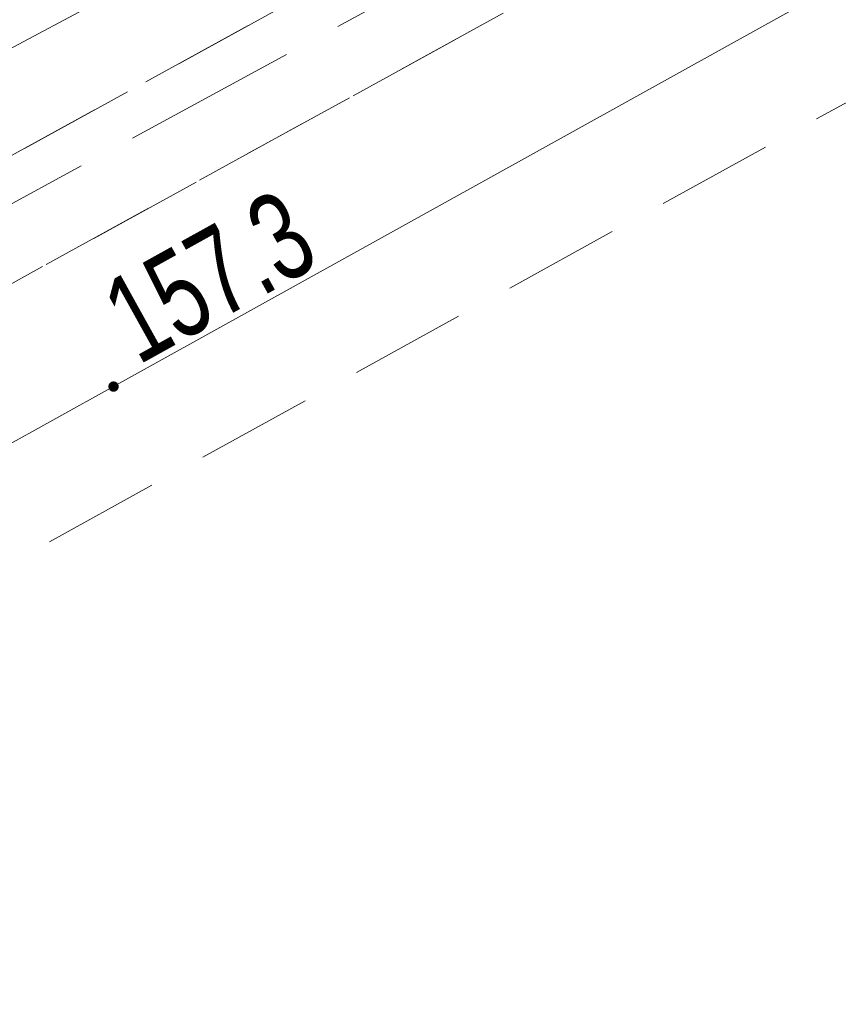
# Model space of a CAD drawing. Header units: metres. Extents: x 8440716 to 8446743, y 5883760 to 5887966.
# Tile 200 of 256: x 8442434 to 8442441, y 5885776 to 5885785. Entities that reach past the tile are written whole.
import ezdxf

# ---------------------------------------------------------------- set-up
doc = ezdxf.new("R2010")
doc.units = ezdxf.units.M
doc.header["$MEASUREMENT"] = 0
doc.linetypes.add('1.0_0.5', pattern=[1.5, 1, -0.5])
doc.linetypes.add('1.5_0.5', pattern=[2, 1.5, -0.5])
doc.layers.get('0').update_dxf_attribs({"color": 250, "linetype": 'CONTINUOUS', "lineweight": 5})
for name, color, linetype in [('chodnik', 253, 'CONTINUOUS'), ('przewód elektroenergetyczny podziemny - ob. projektowany', 253, 'CONTINUOUS'), ('przewód telekomunikacyjny podziemny', 253, 'CONTINUOUS'), ('przewód wodociągowy', 253, 'CONTINUOUS'), ('rzędna', 253, 'CONTINUOUS'), ('rzędna-Atr2', 253, 'CONTINUOUS'), ('trawnik', 253, 'CONTINUOUS')]:
    doc.layers.add(name, color=color, linetype=linetype)
doc.styles.get("Standard").update_dxf_attribs({"font": 'Working1250', "width": 0.75})

# ---------------------------------------------------------------- blocks, each defined once
blk = doc.blocks.new('PW01')
at = {"linetype": 'Continuous', "lineweight": 13}
h = blk.add_hatch(color=0, dxfattribs=at)
edge = h.paths.add_edge_path()
edge.add_arc((0, 0), 0.045, 0, 360)

msp = doc.modelspace()

# ---------------------------------------------------------------- linework, layer by layer
at = {"layer": 'chodnik', "color": 253, "linetype": '1.0_0.5', "lineweight": 18, "flags": 128}
for points in [[(8442227.61, 5885673.02), (8442233.09, 5885675.53), (8442236.85, 5885677.26), (8442248.86, 5885682.85), (8442261.11, 5885688.95), (8442270.34, 5885693.7), (8442276.45, 5885696.95), (8442293.62, 5885706.31), (8442303.45, 5885711.71), (8442327.6, 5885725.01), (8442363.58, 5885744.79), (8442368.09, 5885747.26), (8442372.02, 5885749.46), (8442397.76, 5885763.64), (8442430.07, 5885781.43), (8442463.7, 5885799.91), (8442494.8, 5885816.96), (8442526.92, 5885834.71), (8442562.4, 5885854.15), (8442598.17, 5885873.84), (8442624.8, 5885888.46), (8442657.47, 5885906.45), (8442689.67, 5885924.19), (8442721.98, 5885941.97), (8442754.17, 5885959.73), (8442784.37, 5885976.3), (8442819.26, 5885995.45), (8442851.56, 5886013.23), (8442883.81, 5886030.99), (8442916.35, 5886048.87), (8442948.54, 5886066.59), (8442981.18, 5886084.55), (8443014.82, 5886103.01), (8443046.03, 5886120.16), (8443078.59, 5886138.04), (8443110.9, 5886155.85), (8443143.39, 5886173.76), (8443159.31, 5886182.54), (8443160.3, 5886182.95), (8443161.61, 5886183.38), (8443162.98, 5886183.6), (8443164.51, 5886183.65), (8443166.42, 5886183.54), (8443168.06, 5886183.45), (8443169.47, 5886183.69), (8443170.89, 5886184.19), (8443171.98, 5886184.78), (8443172.73, 5886185.26), (8443170.6, 5886186.43), (8443170.05, 5886186.13), (8443169.27, 5886185.79), (8443168.01, 5886185.54), (8443167.07, 5886185.56), (8443165.25, 5886185.7), (8443164.04, 5886185.74), (8443161.85, 5886185.52), (8443160.12, 5886185.08), (8443158.24, 5886184.31), (8443142.4, 5886175.6), (8443109.88, 5886157.66), (8443077.69, 5886139.94), (8443045.06, 5886121.98), (8443013.59, 5886104.73), (8442980.22, 5886086.4), (8442947.47, 5886068.38), (8442915.51, 5886050.79), (8442882.83, 5886032.85), (8442850.52, 5886015.03), (8442818.06, 5885997.17), (8442783.41, 5885978.14), (8442753.19, 5885961.54), (8442720.93, 5885943.74), (8442688.63, 5885925.96), (8442656.38, 5885908.21), (8442623.77, 5885890.25), (8442597.12, 5885875.63), (8442561.4, 5885855.99), (8442525.99, 5885836.53), (8442493.98, 5885818.86), (8442462.78, 5885801.76), (8442428.98, 5885783.14), (8442396.7, 5885765.42), (8442371.04, 5885751.28), (8442367.47, 5885749.33), (8442367.16, 5885749.31), (8442366.9, 5885749.46), (8442366.56, 5885750.02), (8442366.18, 5885750.8), (8442364.41, 5885749.81), (8442364.38, 5885749.25), (8442364.01, 5885748.06), (8442363.55, 5885747.4), (8442362.78, 5885746.73), (8442326.54, 5885726.81), (8442302.36, 5885713.49), (8442292.58, 5885708.1), (8442275.43, 5885698.75), (8442269.39, 5885695.57), (8442260.19, 5885690.78), (8442247.99, 5885684.71), (8442235.85, 5885679.08), (8442232.06, 5885677.37), (8442227.97, 5885675.56), (8442221.94, 5885672.89), (8442216.5, 5885670.61), (8442206.12, 5885666.35), (8442201.41, 5885664.48), (8442190.06, 5885660.16), (8442169.76, 5885652.89), (8442167.35, 5885652.25), (8442161.2, 5885650.61), (8442161.7, 5885648.68), (8442170.42, 5885650.93), (8442190.78, 5885658.22), (8442202.03, 5885662.53), (8442207.06, 5885664.47), (8442217.19, 5885668.66), (8442223.87, 5885671.41)], [(8442398.23, 5885762.83), (8442372.93, 5885748.87), (8442372.02, 5885749.46), (8442368.09, 5885747.26), (8442368.08, 5885746.24), (8442363.93, 5885743.94), (8442328.04, 5885724.2), (8442303.92, 5885710.92), (8442294.03, 5885705.48), (8442276.91, 5885696.15), (8442270.65, 5885692.84), (8442261.52, 5885688.13), (8442249.29, 5885682.04), (8442237.27, 5885676.4), (8442233.82, 5885674.86), (8442227.91, 5885672.18), (8442228.68, 5885670.34), (8442234.79, 5885673.06), (8442238.21, 5885674.64), (8442250.22, 5885680.25), (8442262.44, 5885686.36), (8442271.35, 5885690.96), (8442277.86, 5885694.39), (8442295.07, 5885703.76), (8442305.02, 5885709.25), (8442328.98, 5885722.44), (8442364.79, 5885742.15), (8442399.21, 5885760.98), (8442431.58, 5885778.77), (8442465.05, 5885797.22), (8442495.8, 5885814.05), (8442518.04, 5885826.35), (8442520.13, 5885827.5), (8442528.37, 5885832.06), (8442563.43, 5885851.44), (8442599.47, 5885871.24), (8442625.94, 5885885.78), (8442658.84, 5885903.89), (8442691.97, 5885922.16), (8442723.6, 5885939.55), (8442755.59, 5885957.15), (8442785.67, 5885973.69), (8442820.87, 5885992.99), (8442852.82, 5886010.6), (8442885.15, 5886028.42), (8442917.67, 5886046.28), (8442950.17, 5886064.15), (8442982.52, 5886081.96), (8443016.84, 5886100.81), (8443047.49, 5886117.63), (8443079.73, 5886135.39), (8443112.44, 5886153.39), (8443144.78, 5886171.19), (8443160.82, 5886179.99), (8443162.19, 5886180.5), (8443163.41, 5886180.72), (8443164.97, 5886180.7), (8443166.12, 5886180.47), (8443168.87, 5886179.82), (8443169.49, 5886179.73), (8443170.81, 5886179.74), (8443172.11, 5886180.07), (8443173.41, 5886180.59), (8443175.29, 5886181.7), (8443174.34, 5886182.75), (8443173.14, 5886183.92), (8443171.98, 5886184.78), (8443170.89, 5886184.19), (8443169.47, 5886183.69), (8443168.06, 5886183.45), (8443166.42, 5886183.54), (8443164.51, 5886183.65), (8443162.98, 5886183.6), (8443161.61, 5886183.38), (8443160.3, 5886182.95), (8443159.31, 5886182.54), (8443159.73, 5886181.73), (8443143.87, 5886172.95), (8443111.34, 5886155.04), (8443078.93, 5886137.17), (8443046.49, 5886119.33), (8443015.33, 5886102.26), (8442981.67, 5886083.71), (8442949, 5886065.77), (8442916.82, 5886048.03), (8442884.23, 5886030.14), (8442851.95, 5886012.33), (8442819.79, 5885994.66), (8442784.76, 5885975.43), (8442754.61, 5885958.89), (8442722.39, 5885941.13), (8442691.08, 5885923.91), (8442657.91, 5885905.62), (8442625.13, 5885887.6), (8442598.63, 5885873.01), (8442562.69, 5885853.33), (8442527.37, 5885833.89), (8442495.03, 5885816.03), (8442464.1, 5885799.05), (8442430.54, 5885780.59)]]:
    msp.add_lwpolyline(points, close=True, dxfattribs=at)
at = {"layer": 'przewód elektroenergetyczny podziemny - ob. projektowany', "color": 3, "linetype": '1.5_0.5', "lineweight": 18, "flags": 128}
msp.add_lwpolyline([(8442373.46, 5885749.75), (8442389.18, 5885758.36), (8442404.93, 5885767.14), (8442422.4, 5885776.87), (8442439.97, 5885786.42), (8442457.55, 5885795.98), (8442475.12, 5885805.53), (8442492.55, 5885815.32), (8442510.12, 5885824.88), (8442527.6, 5885834.61), (8442545.17, 5885844.17), (8442562.64, 5885853.9), (8442580.21, 5885863.46), (8442597.78, 5885873.01), (8442615.24, 5885882.77), (8442632.7, 5885892.51), (8442650.27, 5885902.07), (8442667.96, 5885911.8), (8442700.77, 5885929.84), (8442718.29, 5885939.48), (8442735.81, 5885949.13), (8442753.33, 5885958.77), (8442770.89, 5885968.35), (8442788.4, 5885978.02), (8442805.9, 5885987.69), (8442840.92, 5886007.03), (8442858.42, 5886016.71), (8442893.52, 5886035.88), (8442928.52, 5886055.26), (8442946.12, 5886064.75), (8442963.63, 5886074.42), (8442981.13, 5886084.1), (8442998.63, 5886093.78), (8443016.24, 5886103.26), (8443033.73, 5886112.97), (8443051.21, 5886122.69), (8443068.8, 5886132.2), (8443086.27, 5886141.93), (8443103.74, 5886151.67), (8443121.34, 5886161.18), (8443138.83, 5886170.87), (8443156.44, 5886180.36)], dxfattribs=at)
at = {"layer": 'przewód telekomunikacyjny podziemny', "color": 30, "linetype": 'Continuous', "lineweight": 18, "flags": 128}
msp.add_lwpolyline([(8442887.65, 5886030.94), (8442861.5, 5886016.55), (8442845.88, 5886007.92), (8442819.73, 5885993.62), (8442792.68, 5885978.72), (8442764.96, 5885963.37), (8442742.51, 5885951.26), (8442715.88, 5885936.68), (8442689.75, 5885922.33), (8442664.49, 5885908.48), (8442641.02, 5885895.43), (8442613.42, 5885880.21), (8442586.52, 5885865.07), (8442555.95, 5885848.53), (8442535.15, 5885836.83), (8442526.51, 5885832.17), (8442498.85, 5885816.9), (8442462.39, 5885796.89), (8442434.58, 5885781.45), (8442405.39, 5885765.33), (8442372.03, 5885747.01), (8442349.92, 5885734.78), (8442316.79, 5885717.27), (8442288.16, 5885701.78)], dxfattribs=at)
at = {"layer": 'przewód wodociągowy', "color": 5, "linetype": 'Continuous', "lineweight": 18, "flags": 128}
msp.add_lwpolyline([(8442480.04, 5885809.76), (8442454, 5885795.25), (8442427.58, 5885781.06), (8442397.07, 5885764.28), (8442370.04, 5885749.52), (8442343.46, 5885735.1), (8442340.62, 5885733.46), (8442339.15, 5885732.65), (8442337.48, 5885731.61), (8442333.68, 5885729.86), (8442333.23, 5885730.08), (8442332.61, 5885731.09), (8442321.81, 5885750.66), (8442318.1, 5885757.25)], dxfattribs=at)
at = {"layer": 'trawnik', "color": 253, "linetype": '1.0_0.5', "lineweight": 18, "flags": 128}
msp.add_lwpolyline([(8442916.82, 5886048.03), (8442949, 5886065.77), (8442981.67, 5886083.71), (8443015.33, 5886102.26), (8443046.49, 5886119.33), (8443078.93, 5886137.17), (8443111.34, 5886155.04), (8443143.87, 5886172.95), (8443159.73, 5886181.73), (8443159.31, 5886182.54), (8443143.39, 5886173.76), (8443110.9, 5886155.85), (8443078.59, 5886138.04), (8443046.03, 5886120.16), (8443014.82, 5886103.01), (8442981.18, 5886084.55), (8442948.54, 5886066.59), (8442916.35, 5886048.87), (8442883.81, 5886030.99), (8442851.56, 5886013.23), (8442819.26, 5885995.45), (8442784.37, 5885976.3), (8442754.17, 5885959.73), (8442721.98, 5885941.97), (8442689.67, 5885924.19), (8442657.47, 5885906.45), (8442624.8, 5885888.46), (8442598.17, 5885873.84), (8442562.4, 5885854.15), (8442526.92, 5885834.71), (8442494.8, 5885816.96), (8442463.7, 5885799.91), (8442430.07, 5885781.43), (8442397.76, 5885763.64), (8442372.02, 5885749.46), (8442372.93, 5885748.87), (8442398.23, 5885762.83), (8442430.54, 5885780.59), (8442464.1, 5885799.05), (8442495.03, 5885816.03), (8442527.37, 5885833.89), (8442562.69, 5885853.33), (8442598.63, 5885873.01), (8442625.13, 5885887.6), (8442657.91, 5885905.62), (8442691.08, 5885923.91), (8442722.39, 5885941.13), (8442754.61, 5885958.89), (8442784.76, 5885975.43), (8442819.79, 5885994.66), (8442851.95, 5886012.33), (8442884.23, 5886030.14)], close=True, dxfattribs=at)

# ---------------------------------------------------------------- block references
at = {"layer": 'rzędna', "color": 30, "linetype": 'Continuous', "lineweight": 18}
msp.add_blockref('PW01', (8442434.58, 5885781.45), dxfattribs=at)

# ---------------------------------------------------------------- texts
at = {"layer": 'rzędna-Atr2', "color": 253, "width": 0.72}
msp.add_text('157.3', height=0.75, rotation=29.039, dxfattribs=at).set_placement((8442434.79, 5885781.63))

doc.saveas('drawing.dxf')
